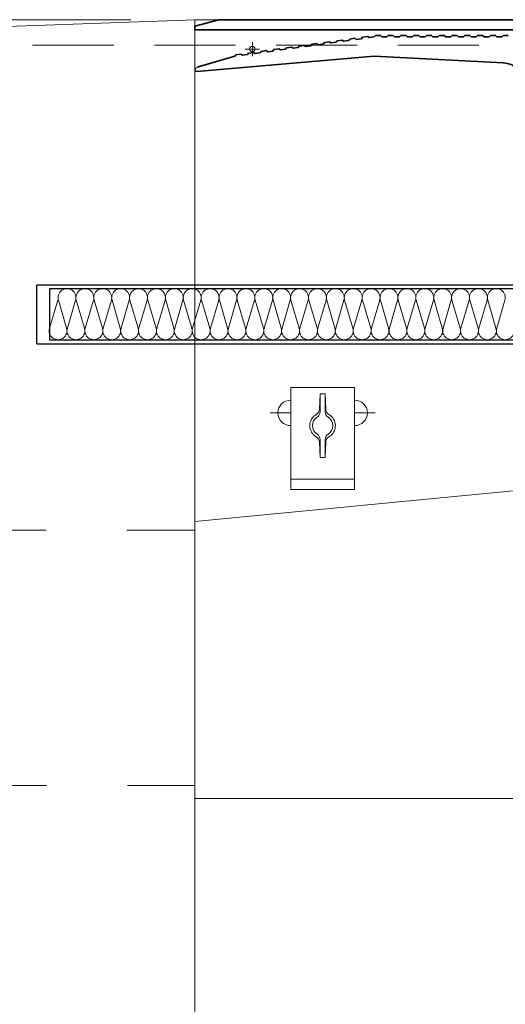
# Model space of a CAD drawing. Header units: millimetres. Extents: x 16720 to 74016, y 25810 to 81213.
# Tile 157 of 256: x 32298 to 32336, y 42196 to 42273. Entities that reach past the tile are written whole.
import ezdxf

# ---------------------------------------------------------------- set-up
doc = ezdxf.new("R2010")
doc.units = ezdxf.units.MM
doc.linetypes.add('DASHED2', pattern=[9.525, 6.35, -3.175])
doc.linetypes.add('HIDDENX2', pattern=[19.05, 12.7, -6.35])
for name, color, linetype, lineweight in [('1', 7, 'Continuous', 9), ('_IZOLACJA TERM.', 94, 'BATTING', 9), ('_OPISY', 110, 'Continuous', 9), ('_PRZERYWANE', 252, 'HIDDENX2', 9), ('_STAL', 113, 'Continuous', 35), ('_WIDOKOWE', 252, 'Continuous', 9), ('_WYMIAR', 151, 'Continuous', 9), ('_ZIEMIA', 98, 'Continuous', 35), ('_ŚREDNIE', 90, 'Continuous', 25)]:
    doc.layers.add(name, color=color, linetype=linetype, lineweight=lineweight)
doc.styles.add('ROMANS 50', font='romans.shx', dxfattribs={"width": 0.7, "height": 10})
doc.linetypes.add('BATTING', pattern='A,0.00254,-2.54,[134,ltypeshp.shx,S=2.54,R=0,X=-2.54,Y=0],-5.08,[134,ltypeshp.shx,S=2.54,R=180,X=2.54,Y=0],-2.54', length=10.16254)
doc.dimstyles.new('DOM w 50', dxfattribs={"dimscale": 3, "dimtxt": 10, "dimasz": 0.3, "dimexe": 1.25, "dimexo": 2, "dimgap": 1, "dimtad": 1, "dimdec": 0, "dimtxsty": 'ROMANS 50', "dimblk1": 'wymgreg', "dimblk2": 'wymgregII', "dimsah": 1, "dimcen": 2.5, "dimdle": 1, "dimse1": 1, "dimse2": 1, "dimclre": 254, "dimadec": 0, "dimazin": 0, "dimtfac": 1, "dimtdec": 0, "dimtix": 1, "dimtmove": 1, "dimatfit": 3, "dimfxl": 1.25, "dimarcsym": 0})

# ---------------------------------------------------------------- blocks, each defined once
blk = doc.blocks.new('rampa')
at = {"layer": '_IZOLACJA TERM.', "linetype": 'ByBlock', "ltscale": 0.58}
for p, q in [((-2597.34, -243.74), (-2590.9, -221.66)), ((-2590.34, -221.66), (-2583.9, -243.74)), ((-2576.9, -221.66), (-2583.34, -243.74)), ((-2576.34, -221.66), (-2569.9, -243.74)), ((-2562.9, -221.66), (-2569.34, -243.74)), ((-2562.34, -221.66), (-2555.9, -243.74)), ((-2548.9, -221.66), (-2555.34, -243.74)), ((-2548.34, -221.66), (-2541.9, -243.74)), ((-2534.9, -221.66), (-2541.34, -243.74)), ((-2534.34, -221.66), (-2527.9, -243.74)), ((-2520.9, -221.66), (-2527.34, -243.74)), ((-2520.34, -221.66), (-2513.9, -243.74)), ((-2506.9, -221.66), (-2513.34, -243.74)), ((-2506.34, -221.66), (-2499.9, -243.74)), ((-2492.9, -221.66), (-2499.34, -243.74)), ((-2492.34, -221.66), (-2485.9, -243.74)), ((-2478.9, -221.66), (-2485.34, -243.74)), ((-2478.34, -221.66), (-2471.9, -243.74)), ((-2464.9, -221.66), (-2471.34, -243.74)), ((-2464.34, -221.66), (-2457.9, -243.74)), ((-2450.9, -221.66), (-2457.34, -243.74)), ((-2450.34, -221.66), (-2443.9, -243.74)), ((-2436.9, -221.66), (-2443.34, -243.74)), ((-2436.34, -221.66), (-2429.9, -243.74)), ((-2422.9, -221.66), (-2429.34, -243.74)), ((-2422.34, -221.66), (-2415.9, -243.74)), ((-2408.9, -221.66), (-2415.34, -243.74)), ((-2408.34, -221.66), (-2401.9, -243.74)), ((-2394.9, -221.66), (-2401.34, -243.74)), ((-2394.34, -221.66), (-2387.9, -243.74)), ((-2380.9, -221.66), (-2387.34, -243.74)), ((-2380.34, -221.66), (-2373.9, -243.74)), ((-2366.9, -221.66), (-2373.34, -243.74)), ((-2366.34, -221.66), (-2359.9, -243.74)), ((-2352.9, -221.66), (-2359.34, -243.74)), ((-2352.34, -221.66), (-2345.9, -243.74)), ((-2338.9, -221.66), (-2345.34, -243.74)), ((-2338.34, -221.66), (-2331.9, -243.74)), ((-2324.9, -221.66), (-2331.34, -243.74)), ((-2324.34, -221.66), (-2317.9, -243.74)), ((-2310.9, -221.66), (-2317.34, -243.74)), ((-2310.34, -221.66), (-2303.9, -243.74)), ((-2296.9, -221.66), (-2303.34, -243.74)), ((-2296.34, -221.66), (-2289.9, -243.74)), ((-2282.9, -221.66), (-2289.34, -243.74)), ((-2282.34, -221.66), (-2275.9, -243.74)), ((-2268.9, -221.66), (-2275.34, -243.74)), ((-2268.34, -221.66), (-2261.9, -243.74)), ((-2254.9, -221.66), (-2261.34, -243.74)), ((-2254.34, -221.66), (-2247.9, -243.74)), ((-2240.9, -221.66), (-2247.34, -243.74))]:
    blk.add_line(p, q, dxfattribs=at)
for centre, start, end in [((-2583.62, -219.7), 343.7398, 196.2602), ((-2569.62, -219.7), 343.7398, 196.2602), ((-2555.62, -219.7), 343.7398, 196.2602), ((-2541.62, -219.7), 343.7398, 196.2602), ((-2527.62, -219.7), 343.7398, 196.2602), ((-2513.62, -219.7), 343.7398, 196.2602), ((-2499.62, -219.7), 343.7398, 196.2602), ((-2485.62, -219.7), 343.7398, 196.2602), ((-2471.62, -219.7), 343.7398, 196.2602), ((-2457.62, -219.7), 343.7398, 196.2602), ((-2443.62, -219.7), 343.7398, 196.2602), ((-2429.62, -219.7), 343.7398, 196.2602), ((-2415.62, -219.7), 343.7398, 196.2602), ((-2401.62, -219.7), 343.7398, 196.2602), ((-2387.62, -219.7), 343.7398, 196.2602), ((-2373.62, -219.7), 343.7398, 196.2602), ((-2359.62, -219.7), 343.7398, 196.2602), ((-2345.62, -219.7), 343.7398, 196.2602), ((-2331.62, -219.7), 343.7398, 196.2602), ((-2317.62, -219.7), 343.7398, 196.2602), ((-2303.62, -219.7), 343.7398, 196.2602), ((-2289.62, -219.7), 343.7398, 196.2602), ((-2275.62, -219.7), 343.7398, 196.2602), ((-2261.62, -219.7), 343.7398, 196.2602), ((-2247.62, -219.7), 343.7398, 196.2602), ((-2590.62, -245.7), 163.7398, 16.2602), ((-2576.62, -245.7), 163.7398, 16.2602), ((-2562.62, -245.7), 163.7398, 16.2602), ((-2548.62, -245.7), 163.7398, 16.2602), ((-2534.62, -245.7), 163.7398, 16.2602), ((-2520.62, -245.7), 163.7398, 16.2602), ((-2506.62, -245.7), 163.7398, 16.2602), ((-2492.62, -245.7), 163.7398, 16.2602), ((-2478.62, -245.7), 163.7398, 16.2602), ((-2464.62, -245.7), 163.7398, 16.2602), ((-2450.62, -245.7), 163.7398, 16.2602), ((-2436.62, -245.7), 163.7398, 16.2602), ((-2422.62, -245.7), 163.7398, 16.2602), ((-2408.62, -245.7), 163.7398, 16.2602), ((-2394.62, -245.7), 163.7398, 16.2602), ((-2380.62, -245.7), 163.7398, 16.2602), ((-2366.62, -245.7), 163.7398, 16.2602), ((-2352.62, -245.7), 163.7398, 16.2602), ((-2338.62, -245.7), 163.7398, 16.2602), ((-2324.62, -245.7), 163.7398, 16.2602), ((-2310.62, -245.7), 163.7398, 16.2602), ((-2296.62, -245.7), 163.7398, 16.2602), ((-2282.62, -245.7), 163.7398, 16.2602), ((-2268.62, -245.7), 163.7398, 16.2602), ((-2254.62, -245.7), 163.7398, 16.2602), ((-2240.62, -245.7), 163.7398, 16.2602)]:
    blk.add_arc(centre, 7, start, end, dxfattribs=at)
at = {"layer": '_STAL'}
for p, q in [((-2483.56, -7), (-2464.9, -2)), ((-2483.56, -10), (-2483.56, -7)), ((-2464.9, -2), (390.44, -2)), ((-2483.56, -10), (-2110.56, -10)), ((-2352.4, -15.75), (-2348.44, -15.2)), ((-2348.44, -15.2), (-2347.31, -16.05)), ((-2343.35, -15.5), (-2342.29, -14.5)), ((-2338.29, -14.5), (-2342.29, -14.5)), ((-2338.29, -14.5), (-2337.29, -15.5)), ((-2333.29, -15.5), (-2332.29, -14.5)), ((-2328.29, -14.5), (-2332.29, -14.5)), ((-2328.29, -14.5), (-2327.29, -15.5)), ((-2323.29, -15.5), (-2322.29, -14.5)), ((-2318.29, -14.5), (-2322.29, -14.5)), ((-2318.29, -14.5), (-2317.29, -15.5)), ((-2313.29, -15.5), (-2312.29, -14.5)), ((-2308.29, -14.5), (-2312.29, -14.5)), ((-2308.29, -14.5), (-2307.29, -15.5)), ((-2303.29, -15.5), (-2302.29, -14.5)), ((-2298.29, -14.5), (-2302.29, -14.5)), ((-2298.29, -14.5), (-2297.29, -15.5)), ((-2293.29, -15.5), (-2292.29, -14.5)), ((-2288.29, -14.5), (-2292.29, -14.5)), ((-2288.29, -14.5), (-2287.29, -15.5)), ((-2283.29, -15.5), (-2282.29, -14.5)), ((-2278.29, -14.5), (-2282.29, -14.5)), ((-2278.29, -14.5), (-2277.29, -15.5)), ((-2273.29, -15.5), (-2272.29, -14.5)), ((-2268.29, -14.5), (-2272.29, -14.5)), ((-2268.29, -14.5), (-2267.29, -15.5)), ((-2263.29, -15.5), (-2262.29, -14.5)), ((-2258.29, -14.5), (-2262.29, -14.5)), ((-2258.29, -14.5), (-2257.29, -15.5)), ((-2253.29, -15.5), (-2252.29, -14.5)), ((-2248.29, -14.5), (-2252.29, -14.5)), ((-2248.29, -14.5), (-2247.29, -15.5)), ((-2243.29, -15.5), (-2242.29, -14.5)), ((-2238.29, -14.5), (-2242.29, -14.5)), ((-2402.77, -23.78), (-2401.92, -22.65)), ((-2401.92, -22.65), (-2397.96, -22.1)), ((-2397.96, -22.1), (-2396.83, -22.95)), ((-2396.83, -22.95), (-2392.87, -22.4)), ((-2392.87, -22.4), (-2392.01, -21.27)), ((-2392.01, -21.27), (-2388.05, -20.72)), ((-2388.05, -20.72), (-2386.92, -21.57)), ((-2386.92, -21.57), (-2382.96, -21.02)), ((-2382.96, -21.02), (-2382.11, -19.89)), ((-2382.11, -19.89), (-2378.15, -19.34)), ((-2378.15, -19.34), (-2377.02, -20.19)), ((-2377.02, -20.19), (-2373.06, -19.64)), ((-2373.06, -19.64), (-2372.21, -18.51)), ((-2372.21, -18.51), (-2368.24, -17.96)), ((-2368.24, -17.96), (-2367.12, -18.81)), ((-2367.12, -18.81), (-2363.15, -18.26)), ((-2363.15, -18.26), (-2362.3, -17.13)), ((-2362.3, -17.13), (-2358.34, -16.58)), ((-2358.34, -16.58), (-2357.21, -17.43)), ((-2357.21, -17.43), (-2353.25, -16.88)), ((-2353.25, -16.88), (-2352.4, -15.75)), ((-2347.31, -16.05), (-2343.35, -15.5)), ((-2337.29, -15.5), (-2333.29, -15.5)), ((-2327.29, -15.5), (-2323.29, -15.5)), ((-2317.29, -15.5), (-2313.29, -15.5)), ((-2307.29, -15.5), (-2303.29, -15.5)), ((-2297.29, -15.5), (-2293.29, -15.5)), ((-2287.29, -15.5), (-2283.29, -15.5)), ((-2277.29, -15.5), (-2273.29, -15.5)), ((-2267.29, -15.5), (-2263.29, -15.5)), ((-2257.29, -15.5), (-2253.29, -15.5)), ((-2247.29, -15.5), (-2243.29, -15.5)), ((-2343.35, -30.5), (-2482.09, -42.64)), ((-2453.98, -31.14), (-2452.29, -30.69)), ((-2452.29, -30.69), (-2451.44, -29.56)), ((-2451.44, -29.56), (-2447.48, -29.01)), ((-2447.48, -29.01), (-2446.35, -29.86)), ((-2446.35, -29.86), (-2442.39, -29.31)), ((-2442.39, -29.31), (-2441.54, -28.18)), ((-2441.54, -28.18), (-2437.57, -27.63)), ((-2437.57, -27.63), (-2436.44, -28.48)), ((-2436.44, -28.48), (-2432.48, -27.93)), ((-2432.48, -27.93), (-2431.63, -26.8)), ((-2431.63, -26.8), (-2427.67, -26.24)), ((-2427.67, -26.24), (-2426.54, -27.1)), ((-2426.54, -27.1), (-2422.58, -26.54)), ((-2422.58, -26.54), (-2421.73, -25.42)), ((-2421.73, -25.42), (-2417.76, -24.86)), ((-2417.76, -24.86), (-2416.64, -25.72)), ((-2416.64, -25.72), (-2412.67, -25.16)), ((-2412.67, -25.16), (-2411.82, -24.04)), ((-2411.82, -24.04), (-2407.86, -23.48)), ((-2407.86, -23.48), (-2406.73, -24.34)), ((-2406.73, -24.34), (-2402.77, -23.78)), ((-2242.3, -35.79), (-2343.35, -30.5)), ((-2453.98, -31.14), (-2481.84, -39.24))]:
    blk.add_line(p, q, dxfattribs=at)
blk.add_arc((-2243.35, -55.77), 20, 37.93371, 87, dxfattribs=at)
at = {"layer": '_WIDOKOWE'}
for p, q in [((-2483.56, -10), (-2483.56, -395)), ((-2433.56, -10), (-2432.79, -10)), ((-2438.9, -22.9), (-2438.21, -22.9)), ((-2438.56, -19.37), (-2438.56, -30.57)), ((-2432.96, -24.97), (-2444.16, -24.97)), ((-2483.21, -41.32), (-2483.17, -41.73)), ((-2408.56, -290), (-2358.56, -290)), ((-2408.56, -362), (-2408.56, -290)), ((-2358.56, -290), (-2358.56, -362)), ((-2385.96, -307.12), (-2385.56, -295)), ((-2385.56, -295), (-2383.56, -295)), ((-2385.56, -309.05), (-2385.56, -295)), ((-2383.56, -295), (-2381.56, -295)), ((-2381.56, -295), (-2381.56, -309.05)), ((-2381.56, -295), (-2381.16, -307.12)), ((-2358.56, -294), (-2358.56, -326)), ((-2424.56, -310), (-2408.56, -310)), ((-2358.56, -310), (-2342.56, -310)), ((-2385.56, -345), (-2385.56, -330.96)), ((-2381.56, -330.96), (-2381.56, -345)), ((-2385.56, -345), (-2385.96, -332.89)), ((-2381.16, -332.89), (-2381.56, -345)), ((-2383.56, -345), (-2385.56, -345)), ((-2381.56, -345), (-2383.56, -345)), ((-2138.56, -361.84), (-2483.56, -395)), ((-2408.56, -370), (-2408.56, -362)), ((-2408.56, -362), (-2358.56, -362)), ((-2358.56, -362), (-2358.56, -370)), ((-2358.56, -370), (-2408.56, -370))]:
    blk.add_line(p, q, dxfattribs=at)
blk.add_circle((-2438.56, -24.97), 2.1, dxfattribs=at)
for centre, radius, start, end in [((-2481.21, -41.14), 2, 108.1253, 185), ((-2482.17, -41.64), 1, 185, 275), ((-2408.56, -310), 10, 90.00237, 180), ((-2358.56, -310), 10, 0, 90), ((-2390.95, -306.95), 5, 299.52778, 358.1304), ((-2376.17, -306.95), 5, 181.8696, 240.47222), ((-2408.56, -310), 10, 180, 269.99763), ((-2383.56, -320), 10, 119.52778, 180), ((-2383.56, -320), 8, 122.57897, 180), ((-2390.56, -309.05), 5, 302.57897, 0), ((-2376.56, -309.05), 5, 180, 237.42103), ((-2383.56, -320), 8, 0, 57.42103), ((-2383.56, -320), 10, 0, 60.47222), ((-2358.56, -310), 10, 270, 0), ((-2383.56, -320), 10, 180, 240.47222), ((-2383.56, -320), 8, 180, 237.42103), ((-2383.56, -320), 8, 302.57897, 0), ((-2383.56, -320), 10, 299.52778, 0), ((-2390.95, -333.06), 5, 1.8696, 60.47222), ((-2390.56, -330.96), 5, 0, 57.42103), ((-2376.56, -330.96), 5, 122.57897, 180), ((-2376.17, -333.06), 5, 119.52778, 178.1304)]:
    blk.add_arc(centre, radius, start, end, dxfattribs=at)
at = {"layer": '_ŚREDNIE'}
for p, q in [((-2607.34, -256), (-2607.34, -210)), ((-2216.78, -210), (-2607.34, -210)), ((-2157.38, -212.7), (-2597.34, -212.7)), ((-2597.34, -212.7), (-2597.34, -252.7)), ((-2597.34, -252.7), (-2157.38, -252.7)), ((-2607.34, -256), (-2147.38, -256))]:
    blk.add_line(p, q, dxfattribs=at)
blk = doc.blocks.new('wymgreg')
at = {"layer": '1'}
for p, q in [((0, 5.674), (0, -5.674)), ((0, 0), (4.95, 4.95)), ((0, 0), (-4.95, -4.95)), ((4.765, 0), (-3.887, 0))]:
    blk.add_line(p, q, dxfattribs=at)
blk = doc.blocks.new('wymgregII')
at = {"layer": '1', "rotation": 180}
blk.add_blockref('wymgreg', (0, 0), dxfattribs=at)
blk = doc.blocks.new('*D6474')
at = {"layer": '_WYMIAR', "color": 0, "lineweight": -2}
blk.add_line((32032.579, 42148.669), (32032.579, 43520.252), dxfattribs=at)
at = {"layer": 'Defpoints', "color": 0}
for p in [(32032.579, 43521.152), (33746.709, 43521.152), (32311.709, 42147.769)]:
    blk.add_point(p, dxfattribs=at)
at = {"layer": '_WYMIAR', "color": 0, "linetype": 'ByBlock', "lineweight": -2, "xscale": 0.8999999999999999, "yscale": 0.8999999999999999, "zscale": 0.8999999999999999}
for name, p, rotation in [('wymgregII', (32032.579, 43521.152), 90), ('wymgreg', (32032.579, 42147.769), 270)]:
    blk.add_blockref(name, p, dxfattribs=dict(at, rotation=rotation))
at = {"layer": '_WYMIAR', "color": 0, "insert": (32024.579, 42834.461), "char_height": 10, "attachment_point": 5, "rotation": 90, "style": 'ROMANS 50'}
blk.add_mtext('1373', dxfattribs=at)
blk = doc.blocks.new('*D6477')
at = {"layer": '_WYMIAR', "color": 0, "lineweight": -2}
blk.add_line((32050.06, 42148.669), (32050.06, 42271.85), dxfattribs=at)
at = {"layer": 'Defpoints', "color": 0}
for p in [(32050.06, 42272.75), (32313.575, 42272.75), (32311.709, 42147.769)]:
    blk.add_point(p, dxfattribs=at)
at = {"layer": '_WYMIAR', "color": 0, "linetype": 'ByBlock', "lineweight": -2, "xscale": 0.8999999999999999, "yscale": 0.8999999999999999, "zscale": 0.8999999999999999}
for name, p, rotation in [('wymgregII', (32050.06, 42272.75), 90), ('wymgreg', (32050.06, 42147.769), 270)]:
    blk.add_blockref(name, p, dxfattribs=dict(at, rotation=rotation))
at = {"layer": '_WYMIAR', "color": 0, "insert": (32042.06, 42210.26), "char_height": 10, "attachment_point": 5, "rotation": 90, "style": 'ROMANS 50'}
blk.add_mtext('125', dxfattribs=at)
blk = doc.blocks.new('*D6478')
at = {"layer": '_WYMIAR', "color": 0, "lineweight": -2}
blk.add_line((32050.06, 42273.65), (32050.06, 43263.418), dxfattribs=at)
at = {"layer": 'Defpoints', "color": 0}
for p in [(32050.06, 43264.318), (32290.133, 43264.318), (32313.575, 42272.75)]:
    blk.add_point(p, dxfattribs=at)
at = {"layer": '_WYMIAR', "color": 0, "linetype": 'ByBlock', "lineweight": -2, "xscale": 0.8999999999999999, "yscale": 0.8999999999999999, "zscale": 0.8999999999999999}
for name, p, rotation in [('wymgregII', (32050.06, 43264.318), 90), ('wymgreg', (32050.06, 42272.75), 270)]:
    blk.add_blockref(name, p, dxfattribs=dict(at, rotation=rotation))
at = {"layer": '_WYMIAR', "color": 0, "insert": (32042.06, 42768.534), "char_height": 10, "attachment_point": 5, "rotation": 90, "style": 'ROMANS 50'}
blk.add_mtext('992', dxfattribs=at)
blk = doc.blocks.new('*D6658')
at = {"layer": '_WYMIAR', "color": 0, "lineweight": -2}
blk.add_line((32013.42, 42271.65), (32013.42, 43263.418), dxfattribs=at)
at = {"layer": 'Defpoints', "color": 0}
for p in [(32013.42, 43264.318), (32290.133, 43264.318), (32597.443, 42270.75)]:
    blk.add_point(p, dxfattribs=at)
at = {"layer": '_WYMIAR', "color": 0, "linetype": 'ByBlock', "lineweight": -2, "xscale": 0.8999999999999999, "yscale": 0.8999999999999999, "zscale": 0.8999999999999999}
for name, p, rotation in [('wymgregII', (32013.42, 43264.318), 90), ('wymgreg', (32013.42, 42270.75), 270)]:
    blk.add_blockref(name, p, dxfattribs=dict(at, rotation=rotation))
at = {"layer": '_WYMIAR', "color": 0, "insert": (32005.42, 42767.534), "char_height": 10, "attachment_point": 5, "rotation": 90, "style": 'ROMANS 50'}
blk.add_mtext('994', dxfattribs=at)
blk = doc.blocks.new('*D6661')
at = {"layer": '_WYMIAR', "color": 0, "lineweight": -2}
blk.add_line((32013.42, 42269.85), (32013.42, 42147.669), dxfattribs=at)
at = {"layer": 'Defpoints', "color": 0}
for p in [(32597.443, 42270.75), (32013.42, 42146.769), (32216.698, 42146.769)]:
    blk.add_point(p, dxfattribs=at)
at = {"layer": '_WYMIAR', "color": 0, "linetype": 'ByBlock', "lineweight": -2, "xscale": 0.8999999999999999, "yscale": 0.8999999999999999, "zscale": 0.8999999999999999}
for name, p, rotation in [('wymgreg', (32013.42, 42270.75), 90), ('wymgregII', (32013.42, 42146.769), 270)]:
    blk.add_blockref(name, p, dxfattribs=dict(at, rotation=rotation))
at = {"layer": '_WYMIAR', "color": 0, "insert": (32005.42, 42208.76), "char_height": 10, "attachment_point": 5, "rotation": 90, "style": 'ROMANS 50'}
blk.add_mtext('123', dxfattribs=at)
blk = doc.blocks.new('*D6663')
at = {"layer": '_WYMIAR', "color": 0, "lineweight": -2}
blk.add_line((31996.031, 42271.65), (31996.031, 43520.252), dxfattribs=at)
at = {"layer": 'Defpoints', "color": 0}
for p in [(31996.031, 43521.152), (33746.709, 43521.152), (32293.553, 42270.75)]:
    blk.add_point(p, dxfattribs=at)
at = {"layer": '_WYMIAR', "color": 0, "linetype": 'ByBlock', "lineweight": -2, "xscale": 0.8999999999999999, "yscale": 0.8999999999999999, "zscale": 0.8999999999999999}
for name, p, rotation in [('wymgregII', (31996.031, 43521.152), 90), ('wymgreg', (31996.031, 42270.75), 270)]:
    blk.add_blockref(name, p, dxfattribs=dict(at, rotation=rotation))
at = {"layer": '_WYMIAR', "color": 0, "insert": (31988.031, 42895.951), "char_height": 10, "attachment_point": 5, "rotation": 90, "style": 'ROMANS 50'}
blk.add_mtext('1250', dxfattribs=at)

msp = doc.modelspace()

# ---------------------------------------------------------------- linework, layer by layer
at = {"layer": '_OPISY', "linetype": 'DASHED2'}
msp.add_line((32600.64, 42270.75), (32223.198, 42270.75), dxfattribs=at)
at = {"layer": '_PRZERYWANE'}
msp.add_line((31087.19, 42232.75), (32311.709, 42232.75), dxfattribs=at)
msp.add_lwpolyline([(32391.709, 42077.75), (32391.709, 42272.75), (32311.709, 42272.75), (32311.709, 42077.75)], dxfattribs=at)
at = {"layer": '_WIDOKOWE'}
for p, q in [((32311.709, 42272.75), (30687.19, 42212.75)), ((32260.209, 42272.75), (32306.709, 42272.75)), ((32311.709, 42211.75), (32599.19, 42211.75))]:
    msp.add_line(p, q, dxfattribs=at)
msp.add_lwpolyline([(32311.709, 42147.769), (32311.709, 42272.75), (32599.19, 42272.75)], dxfattribs=at)
at = {"layer": '_ZIEMIA', "linetype": 'HIDDENX2', "lineweight": 9}
msp.add_line((30687.19, 42212.75), (32311.709, 42212.75), dxfattribs=at)

# ---------------------------------------------------------------- block references
at = {"xscale": 0.1, "yscale": 0.1, "zscale": 0.1}
msp.add_blockref('rampa', (32560.065, 42272.95), dxfattribs=at)

# ---------------------------------------------------------------- dimensions: what is measured, and where the dimension line sits
at = {"layer": '_WYMIAR'}
for base, p1, p2, picture, middle in [((31996.031, 43521.152), (32293.553, 42270.75), (33746.709, 43521.152), '*D6663', (31988.031, 42895.951)), ((32032.579, 43521.152), (32311.709, 42147.769), (33746.709, 43521.152), '*D6474', (32024.579, 42834.461)), ((32013.42, 43264.318), (32597.443, 42270.75), (32290.133, 43264.318), '*D6658', (32005.42, 42767.534)), ((32050.06, 43264.318), (32313.575, 42272.75), (32290.133, 43264.318), '*D6478', (32042.06, 42768.534))]:
    dim = msp.add_linear_dim(base=base, p1=p1, p2=p2, angle=90, dimstyle='DOM w 50', override={"dimtxsty": 'ROMANS 50'}, dxfattribs=at)
    dim.commit()
    dim.dimension.update_dxf_attribs({"geometry": picture, "text_midpoint": middle})
dim = msp.add_linear_dim(base=(32050.06, 42272.75), p1=(32311.709, 42147.769), p2=(32313.575, 42272.75), angle=90, dimstyle='DOM w 50', dxfattribs=at)
dim.commit()
dim.dimension.update_dxf_attribs({"geometry": '*D6477', "text_midpoint": (32042.06, 42210.26)})
dim = msp.add_linear_dim(base=(32013.42, 42146.769), p1=(32597.443, 42270.75), p2=(32216.698, 42146.769), angle=90, text='123', dimstyle='DOM w 50', override={"dimtxsty": 'ROMANS 50'}, dxfattribs=at)
dim.commit()
dim.dimension.update_dxf_attribs({"geometry": '*D6661', "text_midpoint": (32005.42, 42208.76)})

doc.saveas('drawing.dxf')
